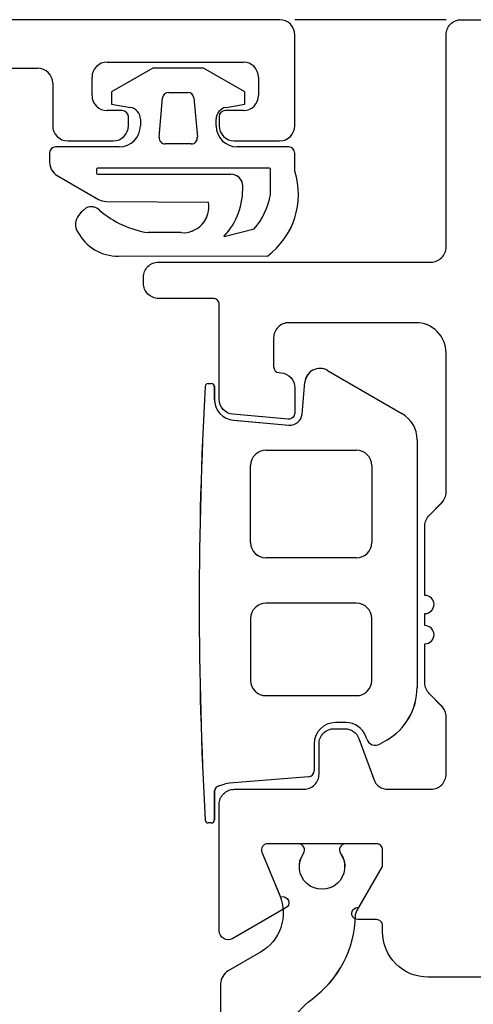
# Model space of a CAD drawing. Header units: millimetres. Extents: x 111285 to 237437, y -9513 to 52045.
# Tile 43 of 117: x 138073 to 138088, y 430 to 462. Entities that reach past the tile are written whole.
import ezdxf

# ---------------------------------------------------------------- set-up
doc = ezdxf.new("R2010")
doc.units = ezdxf.units.MM
doc.header["$LTSCALE"] = 100
doc.layers.get('0').update_dxf_attribs({"color": 252})
doc.layers.add('0-BUITENKOZIJNEN', color=252, linetype='Continuous')

# ---------------------------------------------------------------- blocks, each defined once
blk = doc.blocks.new('SR8-hori')
at = {"linetype": 'Continuous', "ltscale": 0.25}
blk.add_line((455, 56.9), (450, 56.9), dxfattribs=at)
at = {"linetype": 'Continuous'}
for p, q in [((445.31, 55.301), (443.949, 54.516)), ((446.989, 55.301), (445.31, 55.301)), ((448.349, 54.515), (446.989, 55.301)), ((443.949, 54.516), (443.949, 54.116)), ((445.518, 53.019), (445.632, 54.319)), ((445.831, 54.501), (445.831, 54.501)), ((445.831, 54.501), (446.467, 54.501)), ((446.467, 54.501), (446.467, 54.501)), ((446.667, 54.318), (446.667, 54.318)), ((446.667, 54.318), (446.78, 53.018)), ((448.349, 54.115), (448.349, 54.515)), ((443.949, 54.116), (444.569, 54.007)), ((447.73, 54.006), (448.349, 54.115)), ((444.899, 53.613), (444.899, 53.401)), ((447.399, 53.401), (447.399, 53.612)), ((445.518, 53.019), (445.518, 53.019)), ((446.78, 53.018), (446.78, 53.018)), ((444.199, 52.701), (442.099, 52.702)), ((446.581, 52.801), (445.717, 52.801)), ((445.717, 52.801), (445.717, 52.801)), ((446.581, 52.801), (446.581, 52.801)), ((449.799, 52.7), (448.099, 52.7)), ((441.899, 52.502), (441.899, 52.191)), ((449.999, 51.9), (449.999, 52.5)), ((441.899, 52.191), (441.899, 52.191)), ((449.169, 52), (443.479, 52.002)), ((442.149, 51.758), (442.149, 51.758)), ((442.149, 51.758), (443.515, 50.969)), ((443.449, 51.972), (443.449, 51.832)), ((443.449, 51.832), (443.449, 51.832)), ((443.479, 51.802), (443.479, 51.802)), ((443.479, 51.802), (447.883, 51.801)), ((449.199, 51.9), (449.199, 51.97)), ((449.199, 51.97), (449.199, 51.97)), ((449.199, 51.9), (449.199, 51.9)), ((449.196, 51.127), (449.196, 51.127)), ((443.515, 50.969), (443.515, 50.969)), ((443.765, 50.902), (443.765, 50.902)), ((443.765, 50.902), (447.149, 50.874)), ((447.149, 50.874), (447.149, 50.874)), ((443.109, 50.689), (442.997, 50.594)), ((442.997, 50.594), (442.997, 50.594)), ((443.109, 50.689), (443.109, 50.689)), ((443.551, 50.609), (443.551, 50.609)), ((443.551, 50.609), (443.551, 50.609)), ((443.551, 50.609), (443.551, 50.609)), ((442.753, 50.107), (442.753, 50.107)), ((442.874, 49.826), (442.874, 49.826)), ((442.874, 49.826), (442.874, 49.826)), ((442.874, 49.826), (442.874, 49.826)), ((446.245, 49.873), (445.154, 49.872)), ((445.154, 49.872), (445.154, 49.872)), ((446.245, 49.873), (446.245, 49.873)), ((447.661, 49.744), (448.663, 49.998)), ((448.663, 49.998), (448.663, 49.998)), ((444.287, 49.101), (449.099, 49.1)), ((451.081, 45.323), (451.081, 45.323)), ((451.081, 45.323), (453.542, 43.902)), ((447.136, 44.89), (447.242, 44.89)), ((450.241, 43.883), (450.333, 44.933)), ((450.333, 44.933), (450.333, 44.933)), ((447.342, 44.79), (447.342, 44.377)), ((453.542, 43.902), (453.542, 43.902)), ((447.981, 43.68), (449.808, 43.52)), ((454.042, 43.036), (454.042, 43.036)), ((454.042, 43.036), (454.042, 34.855)), ((449.042, 42.69), (449.042, 42.69)), ((449.042, 42.69), (452.042, 42.69)), ((452.042, 42.69), (452.042, 42.69)), ((448.542, 39.64), (448.542, 42.19)), ((448.542, 42.19), (448.542, 42.19)), ((452.542, 42.19), (452.542, 42.19)), ((452.542, 42.19), (452.542, 39.64)), ((448.542, 39.64), (448.542, 39.64)), ((452.542, 39.64), (452.542, 39.64)), ((452.042, 39.14), (449.042, 39.14)), ((452.042, 39.14), (452.042, 39.14)), ((452.042, 37.64), (449.042, 37.64)), ((449.042, 37.64), (449.042, 37.64)), ((452.042, 37.64), (452.042, 37.64)), ((448.542, 37.14), (448.542, 37.14)), ((448.542, 37.14), (448.542, 35.09)), ((452.542, 35.09), (452.542, 37.14)), ((448.542, 35.09), (448.542, 35.09)), ((452.542, 35.09), (452.542, 35.09)), ((454.042, 34.855), (454.042, 34.855)), ((449.042, 34.59), (449.042, 34.59)), ((449.042, 34.59), (452.042, 34.59)), ((452.042, 34.59), (452.042, 34.59)), ((451.691, 33.7), (451.342, 33.7)), ((452.382, 33.149), (452.349, 33.239)), ((450.642, 33), (450.642, 32.114)), ((453.042, 33.123), (452.814, 32.991)), ((453.042, 33.123), (453.042, 33.123)), ((450.458, 31.915), (447.842, 31.7)), ((447.593, 31.634), (447.507, 31.619)), ((447.507, 31.619), (447.507, 31.619)), ((447.593, 31.634), (447.593, 31.634)), ((447.342, 31.422), (447.342, 31.422)), ((447.342, 31.422), (447.342, 30.49)), ((447.036, 30.484), (447.036, 30.484)), ((447.242, 30.39), (447.136, 30.39)), ((447.136, 30.39), (447.136, 30.39)), ((447.242, 30.39), (447.242, 30.39)), ((447.342, 30.49), (447.342, 30.49))]:
    blk.add_line(p, q, dxfattribs=at)
for p, q in [((447.883, 51.801), (447.883, 51.801)), ((448.28, 51.418), (448.28, 51.418)), ((447.661, 49.744), (447.661, 49.744))]:
    blk.add_line(p, q)
for points in [[(491.331, 25.3), (454.4, 25.3), (454.4, 25.3, -0.414214), (452.9, 26.8), (452.9, 26.8), (452.9, 27, 0.414214), (452.7, 27.2), (452.084, 27.2, -1.077346), (452.114, 27.598), (452.9, 28.96), (452.9, 29.5), (452.9, 29.5, 0.414214), (452.7, 29.7), (449.098, 29.7, 0.534511), (448.913, 29.424), (448.913, 29.424), (449.527, 27.942, -1), (449.68, 27.572), (448.579, 26.936), (447.95, 26.573, -0.57735), (447.5, 26.833), (447.5, 26.833), (447.5, 31, -0.414214), (448, 31.5), (448, 31.5), (450.3, 31.5, 0.414214), (450.8, 32), (450.8, 33, -0.414214), (451.3, 33.5), (451.3, 33.5), (451.65, 33.5, -0.315299), (452.12, 33.171), (452.12, 33.171), (452.608, 31.829), (452.608, 31.829, 0.315299), (453.078, 31.5), (453.078, 31.5), (454.5, 31.5), (454.5, 31.5, 0.414214), (455, 32), (455, 32), (455, 33.893), (455, 33.893, 0.198912), (454.854, 34.246), (454.854, 34.246), (454.446, 34.654), (454.446, 34.654, -0.198912), (454.3, 35.007), (454.3, 35.007), (454.3, 36.3), (454.3, 36.3, 1), (454.3, 36.9), (454.3, 36.9), (454.3, 37.3), (454.3, 37.3, 1), (454.3, 37.9), (454.3, 37.9), (454.3, 40.193), (454.3, 40.193, -0.198912), (454.446, 40.546), (454.446, 40.546), (454.854, 40.954), (454.854, 40.954, 0.198912), (455, 41.307), (455, 41.307), (455, 45.9), (455, 45.9, 0.414214), (454, 46.9), (454, 46.9), (449.8, 46.9), (449.8, 46.9, 0.414214), (449.3, 46.4), (449.3, 46.4), (449.3, 45.45), (449.3, 45.45, 0.388879), (449.483, 45.251), (449.544, 45.246, -0.388879), (450, 44.748), (450, 44.748), (450, 43.918), (450, 43.918, -0.440011), (449.783, 43.719), (449.783, 43.719), (447.956, 43.879), (447.956, 43.879, -0.388879), (447.5, 44.377), (447.5, 44.377), (447.5, 47.5), (447.5, 47.5, 0.414214), (447.3, 47.7), (447.3, 47.7), (445.5, 47.7), (445.5, 47.7, -0.414214), (445, 48.2), (445, 48.2), (445, 48.4), (445, 48.4, -0.414214), (445.5, 48.9), (445.5, 48.9), (454.5, 48.9), (454.5, 48.9, 0.414214), (455, 49.4), (455, 49.4), (455, 56.4), (455, 56.4, -0.414214), (455.5, 56.9), (455.5, 56.9), (504.5, 56.9, -0.414214)], [(449.55, 22.559, -0.239087), (450.573, 24.576, 0.233397), (452.004, 27.325, -0.126173), (452.044, 27.468), (452.9, 28.95), (452.9, 29.5), (452.9, 29.5, 0.414214), (452.7, 29.7), (451.675, 29.7, 0.609065), (451.512, 29.384, -1.936492), (450.288, 29.384, 0.609065), (450.125, 29.7), (449.098, 29.7, 0.534511), (448.913, 29.424), (449.504, 27.998, -0.376373), (448.868, 26.125), (447.8, 25.508, 0.267949), (447.55, 25.075), (447.55, 9.325, 0.267949)]]:
    blk.add_lwpolyline(points, format="xyb", dxfattribs=at)
for centre, radius, start, end in [((445.831, 54.301), 0.2, 89.9865, 174.9865), ((446.467, 54.301), 0.2, 4.9865, 89.9865), ((444.499, 53.613), 0.4, 359.9865, 79.9865), ((447.799, 53.612), 0.4, 99.9865, 179.9865), ((444.199, 53.401), 0.7, 269.9865, 359.9865), ((448.099, 53.4), 0.7, 179.9865, 269.9865), ((445.717, 53.001), 0.2, 174.9865, 269.9865), ((446.581, 53.001), 0.2, 269.9865, 4.9865), ((442.099, 52.502), 0.2, 89.9865, 179.9865), ((449.799, 52.5), 0.2, 359.9865, 89.9865), ((442.399, 52.191), 0.5, 179.9865, 239.9865), ((443.479, 51.972), 0.03, 89.9865, 179.9865), ((449.169, 51.97), 0.03, 359.9865, 89.9865), ((443.479, 51.832), 0.03, 179.9865, 269.9865), ((447.89, 51.41), 0.39, 1.1813, 90.9929), ((447.596, 51.128), 2.524, 306.5469, 17.8122), ((386.918, 51.713), 62.281, 359.46082, 0.17221), ((445.949, 51.329), 2.332, 317.2182, 2.2039), ((446.836, 51.552), 2.398, 319.6164, 349.7904), ((443.273, 50.333), 0.392, 44.6877, 114.7195), ((443.765, 51.402), 0.5, 239.9865, 269.9865), ((446.306, 50.727), 0.857, 265.9112, 9.8842), ((443.342, 50.117), 0.589, 125.8879, 180.968), ((445.654, 53.073), 3.239, 229.5277, 261.1292), ((443.241, 50.151), 0.49, 185.0984, 221.4697), ((444.153, 50.58), 1.485, 210.5311, 275.1803), ((450.831, 44.89), 0.5, 60, 175), ((447.136, 44.79), 0.1, 90, 176.8809), ((447.242, 44.79), 0.1, 360, 90), ((578.348, 37.64), 131.506, 176.88092, 183.11908), ((448.042, 44.377), 0.7, 180, 265), ((449.842, 43.918), 0.4, 265, 355), ((453.042, 43.036), 1, 360, 60), ((449.042, 42.19), 0.5, 90, 180), ((452.042, 42.19), 0.5, 0, 90), ((449.042, 39.64), 0.5, 180, 270), ((452.042, 39.64), 0.5, 270, 0), ((449.042, 37.14), 0.5, 90, 180), ((452.042, 37.14), 0.5, 0, 90), ((449.042, 35.09), 0.5, 180, 270), ((452.042, 35.09), 0.5, 270, 0), ((452.042, 34.855), 2, 300, 360), ((451.342, 33), 0.7, 90, 180), ((451.691, 33), 0.7, 20, 90), ((452.664, 33.251), 0.3, 200, 300), ((450.442, 32.114), 0.2, 274.6975, 0), ((447.542, 31.422), 0.2, 100, 180), ((447.842, 31.2), 0.5, 90, 119.7743), ((447.136, 30.49), 0.1, 183.1191, 270), ((447.242, 30.49), 0.1, 270, 0)]:
    blk.add_arc(centre, radius, start, end, dxfattribs=at)
at = {"layer": '0-BUITENKOZIJNEN', "linetype": 'Continuous'}
for p, q in [((449.5, 56.9), (407, 56.9)), ((450, 53.4), (450, 56.4)), ((450, 56.4), (450, 56.4)), ((436, 55.3), (441.5, 55.3)), ((441.5, 55.3), (441.5, 55.3)), ((443.8, 55.5), (443.8, 55.5)), ((443.8, 55.5), (448.3, 55.5)), ((448.3, 55.5), (448.3, 55.5)), ((443.3, 54.4), (443.3, 55)), ((443.3, 55), (443.3, 55)), ((448.8, 55), (448.8, 55)), ((448.8, 55), (448.8, 54.4)), ((442, 54.8), (442, 53.4)), ((443.3, 54.4), (443.3, 54.4)), ((448.8, 54.4), (448.8, 54.4)), ((444.3, 53.9), (443.8, 53.9)), ((443.8, 53.9), (443.8, 53.9)), ((444.3, 53.9), (444.3, 53.9)), ((444.5, 53.4), (444.5, 53.7)), ((444.5, 53.7), (444.5, 53.7)), ((447.5, 53.7), (447.5, 53.7)), ((447.5, 53.7), (447.5, 53.4)), ((448.3, 53.9), (447.7, 53.9)), ((447.7, 53.9), (447.7, 53.9)), ((448.3, 53.9), (448.3, 53.9)), ((442, 53.4), (442, 53.4)), ((444.5, 53.4), (444.5, 53.4)), ((447.5, 53.4), (447.5, 53.4)), ((450, 53.4), (450, 53.4)), ((442.5, 52.9), (442.5, 52.9)), ((442.5, 52.9), (444, 52.9)), ((444, 52.9), (444, 52.9)), ((448, 52.9), (448, 52.9)), ((448, 52.9), (449.5, 52.9)), ((449.5, 52.9), (449.5, 52.9))]:
    blk.add_line(p, q, dxfattribs=at)
for centre, radius, start, end in [((449.5, 56.4), 0.5, 0, 90), ((441.5, 54.8), 0.5, 0, 90), ((443.8, 55), 0.5, 90, 180), ((448.3, 55), 0.5, 0, 90), ((443.8, 54.4), 0.5, 180, 270), ((448.3, 54.4), 0.5, 270, 0), ((444.3, 53.7), 0.2, 360, 90), ((447.7, 53.7), 0.2, 90, 180), ((442.5, 53.4), 0.5, 180, 270), ((444, 53.4), 0.5, 270, 0), ((448, 53.4), 0.5, 180, 270), ((449.5, 53.4), 0.5, 270, 0)]:
    blk.add_arc(centre, radius, start, end, dxfattribs=at)
blk = doc.blocks.new('onderlegger beganegrond')
blk.add_blockref('SR8-hori', (11480, 405.1))

msp = doc.modelspace()

# ---------------------------------------------------------------- linework, layer by layer
at = {"linetype": 'Continuous', "ltscale": 0.25}
msp.add_line((138086.999, 462), (138081.999, 462), dxfattribs=at)
msp.add_line((138086.999, 462), (138081.999, 462), dxfattribs=at)
msp.add_line((138086.999, 462), (138081.999, 462), dxfattribs=at)
at = {"linetype": 'Continuous'}
for p, q in [((138077.308, 460.401), (138075.948, 459.616)), ((138077.308, 460.401), (138075.948, 459.616)), ((138077.308, 460.401), (138075.948, 459.616)), ((138078.988, 460.401), (138077.308, 460.401)), ((138078.988, 460.401), (138077.308, 460.401)), ((138078.988, 460.401), (138077.308, 460.401)), ((138080.348, 459.615), (138078.988, 460.401)), ((138080.348, 459.615), (138078.988, 460.401)), ((138080.348, 459.615), (138078.988, 460.401)), ((138075.948, 459.616), (138075.948, 459.216)), ((138075.948, 459.616), (138075.948, 459.216)), ((138075.948, 459.616), (138075.948, 459.216)), ((138077.83, 459.601), (138077.83, 459.601)), ((138077.83, 459.601), (138078.466, 459.601)), ((138077.83, 459.601), (138077.83, 459.601)), ((138077.83, 459.601), (138078.466, 459.601)), ((138077.83, 459.601), (138077.83, 459.601)), ((138077.83, 459.601), (138078.466, 459.601)), ((138078.466, 459.601), (138078.466, 459.601)), ((138078.466, 459.601), (138078.466, 459.601)), ((138078.466, 459.601), (138078.466, 459.601)), ((138080.348, 459.215), (138080.348, 459.615)), ((138080.348, 459.215), (138080.348, 459.615)), ((138080.348, 459.215), (138080.348, 459.615)), ((138075.948, 459.216), (138076.567, 459.107)), ((138075.948, 459.216), (138076.567, 459.107)), ((138075.948, 459.216), (138076.567, 459.107)), ((138077.517, 458.119), (138077.631, 459.419)), ((138077.517, 458.119), (138077.631, 459.419)), ((138077.517, 458.119), (138077.631, 459.419)), ((138078.665, 459.418), (138078.665, 459.418)), ((138078.665, 459.418), (138078.779, 458.118)), ((138078.665, 459.418), (138078.665, 459.418)), ((138078.665, 459.418), (138078.779, 458.118)), ((138078.665, 459.418), (138078.665, 459.418)), ((138078.665, 459.418), (138078.779, 458.118)), ((138079.728, 459.106), (138080.348, 459.215)), ((138079.728, 459.106), (138080.348, 459.215)), ((138079.728, 459.106), (138080.348, 459.215)), ((138076.898, 458.713), (138076.898, 458.501)), ((138076.898, 458.713), (138076.898, 458.501)), ((138076.898, 458.713), (138076.898, 458.501)), ((138079.398, 458.501), (138079.398, 458.712)), ((138079.398, 458.501), (138079.398, 458.712)), ((138079.398, 458.501), (138079.398, 458.712)), ((138077.517, 458.119), (138077.517, 458.119)), ((138077.517, 458.119), (138077.517, 458.119)), ((138077.517, 458.119), (138077.517, 458.119)), ((138078.579, 457.901), (138077.716, 457.901)), ((138077.716, 457.901), (138077.716, 457.901)), ((138078.579, 457.901), (138077.716, 457.901)), ((138077.716, 457.901), (138077.716, 457.901)), ((138078.579, 457.901), (138077.716, 457.901)), ((138077.716, 457.901), (138077.716, 457.901)), ((138078.579, 457.901), (138078.579, 457.901)), ((138078.579, 457.901), (138078.579, 457.901)), ((138078.579, 457.901), (138078.579, 457.901)), ((138078.779, 458.118), (138078.779, 458.118)), ((138078.779, 458.118), (138078.779, 458.118)), ((138078.779, 458.118), (138078.779, 458.118)), ((138073.897, 457.602), (138073.897, 457.291)), ((138073.897, 457.602), (138073.897, 457.291)), ((138073.897, 457.602), (138073.897, 457.291)), ((138076.198, 457.801), (138074.098, 457.802)), ((138076.198, 457.801), (138074.098, 457.802)), ((138076.198, 457.801), (138074.098, 457.802)), ((138081.798, 457.8), (138080.098, 457.8)), ((138081.798, 457.8), (138080.098, 457.8)), ((138081.798, 457.8), (138080.098, 457.8)), ((138081.997, 457), (138081.997, 457.6)), ((138081.997, 457), (138081.997, 457.6)), ((138081.997, 457), (138081.997, 457.6)), ((138073.897, 457.291), (138073.897, 457.291)), ((138073.897, 457.291), (138073.897, 457.291)), ((138073.897, 457.291), (138073.897, 457.291)), ((138075.447, 457.072), (138075.447, 456.932)), ((138075.447, 457.072), (138075.447, 456.932)), ((138075.447, 457.072), (138075.447, 456.932)), ((138075.447, 456.932), (138075.447, 456.932)), ((138075.447, 456.932), (138075.447, 456.932)), ((138075.447, 456.932), (138075.447, 456.932)), ((138081.167, 457.1), (138075.477, 457.102)), ((138081.167, 457.1), (138075.477, 457.102)), ((138081.167, 457.1), (138075.477, 457.102)), ((138081.197, 457), (138081.197, 457.07)), ((138081.197, 457.07), (138081.197, 457.07)), ((138081.197, 457), (138081.197, 457.07)), ((138081.197, 457.07), (138081.197, 457.07)), ((138081.197, 457), (138081.197, 457.07)), ((138081.197, 457.07), (138081.197, 457.07)), ((138081.197, 457), (138081.197, 457)), ((138081.197, 457), (138081.197, 457)), ((138081.197, 457), (138081.197, 457)), ((138074.147, 456.858), (138074.147, 456.858)), ((138074.147, 456.858), (138075.513, 456.069)), ((138074.147, 456.858), (138074.147, 456.858)), ((138074.147, 456.858), (138075.513, 456.069)), ((138074.147, 456.858), (138074.147, 456.858)), ((138074.147, 456.858), (138075.513, 456.069)), ((138075.477, 456.902), (138075.477, 456.902)), ((138075.477, 456.902), (138079.882, 456.901)), ((138075.477, 456.902), (138075.477, 456.902)), ((138075.477, 456.902), (138079.882, 456.901)), ((138075.477, 456.902), (138075.477, 456.902)), ((138075.477, 456.902), (138079.882, 456.901)), ((138075.513, 456.069), (138075.513, 456.069)), ((138075.513, 456.069), (138075.513, 456.069)), ((138075.513, 456.069), (138075.513, 456.069)), ((138075.763, 456.002), (138075.763, 456.002)), ((138075.763, 456.002), (138079.148, 455.974)), ((138075.763, 456.002), (138075.763, 456.002)), ((138075.763, 456.002), (138079.148, 455.974)), ((138075.763, 456.002), (138075.763, 456.002)), ((138075.763, 456.002), (138079.148, 455.974)), ((138079.148, 455.974), (138079.148, 455.974)), ((138079.148, 455.974), (138079.148, 455.974)), ((138079.148, 455.974), (138079.148, 455.974)), ((138081.195, 456.227), (138081.195, 456.227)), ((138081.195, 456.227), (138081.195, 456.227)), ((138081.195, 456.227), (138081.195, 456.227)), ((138075.107, 455.789), (138074.995, 455.694)), ((138075.107, 455.789), (138074.995, 455.694)), ((138075.107, 455.789), (138074.995, 455.694)), ((138074.995, 455.694), (138074.995, 455.694)), ((138074.995, 455.694), (138074.995, 455.694)), ((138074.995, 455.694), (138074.995, 455.694)), ((138075.107, 455.789), (138075.107, 455.789)), ((138075.107, 455.789), (138075.107, 455.789)), ((138075.107, 455.789), (138075.107, 455.789)), ((138075.55, 455.709), (138075.55, 455.709)), ((138075.55, 455.709), (138075.55, 455.709)), ((138075.55, 455.709), (138075.55, 455.709)), ((138075.55, 455.709), (138075.55, 455.709)), ((138075.55, 455.709), (138075.55, 455.709)), ((138075.55, 455.709), (138075.55, 455.709)), ((138075.55, 455.709), (138075.55, 455.709)), ((138075.55, 455.709), (138075.55, 455.709)), ((138075.55, 455.709), (138075.55, 455.709)), ((138074.752, 455.207), (138074.752, 455.207)), ((138074.752, 455.207), (138074.752, 455.207)), ((138074.752, 455.207), (138074.752, 455.207)), ((138078.243, 454.973), (138077.153, 454.972)), ((138078.243, 454.973), (138077.153, 454.972)), ((138078.243, 454.973), (138077.153, 454.972)), ((138077.153, 454.972), (138077.153, 454.972)), ((138077.153, 454.972), (138077.153, 454.972)), ((138077.153, 454.972), (138077.153, 454.972)), ((138078.243, 454.973), (138078.243, 454.973)), ((138078.243, 454.973), (138078.243, 454.973)), ((138078.243, 454.973), (138078.243, 454.973)), ((138079.66, 454.844), (138080.661, 455.098)), ((138079.66, 454.844), (138080.661, 455.098)), ((138079.66, 454.844), (138080.661, 455.098)), ((138080.661, 455.098), (138080.661, 455.098)), ((138080.661, 455.098), (138080.661, 455.098)), ((138080.661, 455.098), (138080.661, 455.098)), ((138074.873, 454.926), (138074.873, 454.926)), ((138074.873, 454.926), (138074.873, 454.926)), ((138074.873, 454.926), (138074.873, 454.926)), ((138074.873, 454.926), (138074.873, 454.926)), ((138074.873, 454.926), (138074.873, 454.926)), ((138074.873, 454.926), (138074.873, 454.926)), ((138074.873, 454.926), (138074.873, 454.926)), ((138074.873, 454.926), (138074.873, 454.926)), ((138074.873, 454.926), (138074.873, 454.926)), ((138076.286, 454.201), (138081.097, 454.2)), ((138076.286, 454.201), (138081.097, 454.2)), ((138076.286, 454.201), (138081.097, 454.2)), ((138083.079, 450.423), (138083.079, 450.423)), ((138083.079, 450.423), (138085.54, 449.002)), ((138083.079, 450.423), (138083.079, 450.423)), ((138083.079, 450.423), (138085.54, 449.002)), ((138083.079, 450.423), (138083.079, 450.423)), ((138083.079, 450.423), (138085.54, 449.002)), ((138079.135, 449.99), (138079.24, 449.99)), ((138079.135, 449.99), (138079.24, 449.99)), ((138079.135, 449.99), (138079.24, 449.99)), ((138079.34, 449.89), (138079.34, 449.477)), ((138079.34, 449.89), (138079.34, 449.477)), ((138079.34, 449.89), (138079.34, 449.477)), ((138082.239, 448.983), (138082.331, 450.033)), ((138082.239, 448.983), (138082.331, 450.033)), ((138082.239, 448.983), (138082.331, 450.033)), ((138082.331, 450.033), (138082.331, 450.033)), ((138082.331, 450.033), (138082.331, 450.033)), ((138082.331, 450.033), (138082.331, 450.033)), ((138085.54, 449.002), (138085.54, 449.002)), ((138085.54, 449.002), (138085.54, 449.002)), ((138085.54, 449.002), (138085.54, 449.002)), ((138079.979, 448.78), (138081.806, 448.62)), ((138079.979, 448.78), (138081.806, 448.62)), ((138079.979, 448.78), (138081.806, 448.62)), ((138086.04, 448.136), (138086.04, 448.136)), ((138086.04, 448.136), (138086.04, 439.955)), ((138086.04, 448.136), (138086.04, 448.136)), ((138086.04, 448.136), (138086.04, 439.955)), ((138086.04, 448.136), (138086.04, 448.136)), ((138086.04, 448.136), (138086.04, 439.955)), ((138081.04, 447.79), (138081.04, 447.79)), ((138081.04, 447.79), (138084.04, 447.79)), ((138081.04, 447.79), (138081.04, 447.79)), ((138081.04, 447.79), (138084.04, 447.79)), ((138081.04, 447.79), (138081.04, 447.79)), ((138081.04, 447.79), (138084.04, 447.79)), ((138084.04, 447.79), (138084.04, 447.79)), ((138084.04, 447.79), (138084.04, 447.79)), ((138084.04, 447.79), (138084.04, 447.79)), ((138080.54, 444.74), (138080.54, 447.29)), ((138080.54, 447.29), (138080.54, 447.29)), ((138080.54, 444.74), (138080.54, 447.29)), ((138080.54, 447.29), (138080.54, 447.29)), ((138080.54, 444.74), (138080.54, 447.29)), ((138080.54, 447.29), (138080.54, 447.29)), ((138084.54, 447.29), (138084.54, 447.29)), ((138084.54, 447.29), (138084.54, 444.74)), ((138084.54, 447.29), (138084.54, 447.29)), ((138084.54, 447.29), (138084.54, 444.74)), ((138084.54, 447.29), (138084.54, 447.29)), ((138084.54, 447.29), (138084.54, 444.74)), ((138080.54, 444.74), (138080.54, 444.74)), ((138080.54, 444.74), (138080.54, 444.74)), ((138080.54, 444.74), (138080.54, 444.74)), ((138084.54, 444.74), (138084.54, 444.74)), ((138084.54, 444.74), (138084.54, 444.74)), ((138084.54, 444.74), (138084.54, 444.74)), ((138084.04, 444.24), (138081.04, 444.24)), ((138084.04, 444.24), (138081.04, 444.24)), ((138084.04, 444.24), (138081.04, 444.24)), ((138084.04, 444.24), (138084.04, 444.24)), ((138084.04, 444.24), (138084.04, 444.24)), ((138084.04, 444.24), (138084.04, 444.24)), ((138084.04, 442.74), (138081.04, 442.74)), ((138081.04, 442.74), (138081.04, 442.74)), ((138084.04, 442.74), (138081.04, 442.74)), ((138081.04, 442.74), (138081.04, 442.74)), ((138084.04, 442.74), (138081.04, 442.74)), ((138081.04, 442.74), (138081.04, 442.74)), ((138084.04, 442.74), (138084.04, 442.74)), ((138084.04, 442.74), (138084.04, 442.74)), ((138084.04, 442.74), (138084.04, 442.74)), ((138080.54, 442.24), (138080.54, 442.24)), ((138080.54, 442.24), (138080.54, 440.19)), ((138080.54, 442.24), (138080.54, 442.24)), ((138080.54, 442.24), (138080.54, 440.19)), ((138080.54, 442.24), (138080.54, 442.24)), ((138080.54, 442.24), (138080.54, 440.19)), ((138084.54, 440.19), (138084.54, 442.24)), ((138084.54, 440.19), (138084.54, 442.24)), ((138084.54, 440.19), (138084.54, 442.24)), ((138080.54, 440.19), (138080.54, 440.19)), ((138080.54, 440.19), (138080.54, 440.19)), ((138080.54, 440.19), (138080.54, 440.19)), ((138084.54, 440.19), (138084.54, 440.19)), ((138084.54, 440.19), (138084.54, 440.19)), ((138084.54, 440.19), (138084.54, 440.19)), ((138081.04, 439.69), (138081.04, 439.69)), ((138081.04, 439.69), (138084.04, 439.69)), ((138081.04, 439.69), (138081.04, 439.69)), ((138081.04, 439.69), (138084.04, 439.69)), ((138081.04, 439.69), (138081.04, 439.69)), ((138081.04, 439.69), (138084.04, 439.69)), ((138084.04, 439.69), (138084.04, 439.69)), ((138084.04, 439.69), (138084.04, 439.69)), ((138084.04, 439.69), (138084.04, 439.69)), ((138086.04, 439.955), (138086.04, 439.955)), ((138086.04, 439.955), (138086.04, 439.955)), ((138086.04, 439.955), (138086.04, 439.955)), ((138083.69, 438.8), (138083.34, 438.8)), ((138083.69, 438.8), (138083.34, 438.8)), ((138083.69, 438.8), (138083.34, 438.8)), ((138082.64, 438.1), (138082.64, 437.214)), ((138082.64, 438.1), (138082.64, 437.214)), ((138082.64, 438.1), (138082.64, 437.214)), ((138084.381, 438.249), (138084.348, 438.339)), ((138084.381, 438.249), (138084.348, 438.339)), ((138084.381, 438.249), (138084.348, 438.339)), ((138085.04, 438.223), (138084.813, 438.091)), ((138085.04, 438.223), (138084.813, 438.091)), ((138085.04, 438.223), (138084.813, 438.091)), ((138085.04, 438.223), (138085.04, 438.223)), ((138085.04, 438.223), (138085.04, 438.223)), ((138085.04, 438.223), (138085.04, 438.223)), ((138082.456, 437.015), (138079.84, 436.8)), ((138082.456, 437.015), (138079.84, 436.8)), ((138082.456, 437.015), (138079.84, 436.8)), ((138079.34, 436.522), (138079.34, 436.522)), ((138079.34, 436.522), (138079.34, 435.59)), ((138079.34, 436.522), (138079.34, 436.522)), ((138079.34, 436.522), (138079.34, 435.59)), ((138079.34, 436.522), (138079.34, 436.522)), ((138079.34, 436.522), (138079.34, 435.59)), ((138079.592, 436.734), (138079.505, 436.719)), ((138079.592, 436.734), (138079.505, 436.719)), ((138079.592, 436.734), (138079.505, 436.719)), ((138079.505, 436.719), (138079.505, 436.719)), ((138079.505, 436.719), (138079.505, 436.719)), ((138079.505, 436.719), (138079.505, 436.719)), ((138079.592, 436.734), (138079.592, 436.734)), ((138079.592, 436.734), (138079.592, 436.734)), ((138079.592, 436.734), (138079.592, 436.734)), ((138079.035, 435.584), (138079.035, 435.584)), ((138079.035, 435.584), (138079.035, 435.584)), ((138079.035, 435.584), (138079.035, 435.584)), ((138079.24, 435.49), (138079.135, 435.49)), ((138079.135, 435.49), (138079.135, 435.49)), ((138079.24, 435.49), (138079.135, 435.49)), ((138079.135, 435.49), (138079.135, 435.49)), ((138079.24, 435.49), (138079.135, 435.49)), ((138079.135, 435.49), (138079.135, 435.49)), ((138079.24, 435.49), (138079.24, 435.49)), ((138079.24, 435.49), (138079.24, 435.49)), ((138079.24, 435.49), (138079.24, 435.49)), ((138079.34, 435.59), (138079.34, 435.59)), ((138079.34, 435.59), (138079.34, 435.59)), ((138079.34, 435.59), (138079.34, 435.59))]:
    msp.add_line(p, q, dxfattribs=at)
for p, q in [((138079.882, 456.901), (138079.882, 456.901)), ((138079.882, 456.901), (138079.882, 456.901)), ((138079.882, 456.901), (138079.882, 456.901)), ((138080.279, 456.518), (138080.279, 456.518)), ((138080.279, 456.518), (138080.279, 456.518)), ((138080.279, 456.518), (138080.279, 456.518)), ((138079.66, 454.844), (138079.66, 454.844)), ((138079.66, 454.844), (138079.66, 454.844)), ((138079.66, 454.844), (138079.66, 454.844))]:
    msp.add_line(p, q)
for points in [[(138123.329, 430.4), (138086.399, 430.4), (138086.399, 430.4, -0.414214), (138084.899, 431.9), (138084.899, 431.9), (138084.899, 432.1, 0.414214), (138084.699, 432.3), (138084.082, 432.3, -1.077346), (138084.112, 432.698), (138084.899, 434.06), (138084.899, 434.6), (138084.899, 434.6, 0.414214), (138084.699, 434.8), (138081.097, 434.8, 0.534511), (138080.912, 434.524), (138080.912, 434.524), (138081.526, 433.042, -1), (138081.679, 432.672), (138080.577, 432.036), (138079.949, 431.673, -0.57735), (138079.499, 431.933), (138079.499, 431.933), (138079.499, 436.1, -0.414214), (138079.999, 436.6), (138079.999, 436.6), (138082.299, 436.6, 0.414214), (138082.799, 437.1), (138082.799, 438.1, -0.414214), (138083.299, 438.6), (138083.299, 438.6), (138083.648, 438.6, -0.315299), (138084.118, 438.271), (138084.118, 438.271), (138084.607, 436.929), (138084.607, 436.929, 0.315299), (138085.077, 436.6), (138085.077, 436.6), (138086.499, 436.6), (138086.499, 436.6, 0.414214), (138086.999, 437.1), (138086.999, 437.1), (138086.999, 438.993), (138086.999, 438.993, 0.198912), (138086.852, 439.346), (138086.852, 439.346), (138086.445, 439.754), (138086.445, 439.754, -0.198912), (138086.299, 440.107), (138086.299, 440.107), (138086.299, 441.4), (138086.299, 441.4, 1), (138086.299, 442), (138086.299, 442), (138086.299, 442.4), (138086.299, 442.4, 1), (138086.299, 443), (138086.299, 443), (138086.299, 445.293), (138086.299, 445.293, -0.198912), (138086.445, 445.646), (138086.445, 445.646), (138086.852, 446.054), (138086.852, 446.054, 0.198912), (138086.999, 446.407), (138086.999, 446.407), (138086.999, 451), (138086.999, 451, 0.414214), (138085.999, 452), (138085.999, 452), (138081.799, 452), (138081.799, 452, 0.414214), (138081.299, 451.5), (138081.299, 451.5), (138081.299, 450.55), (138081.299, 450.55, 0.388879), (138081.481, 450.351), (138081.542, 450.346, -0.388879), (138081.999, 449.848), (138081.999, 449.848), (138081.999, 449.018), (138081.999, 449.018, -0.440011), (138081.781, 448.819), (138081.781, 448.819), (138079.955, 448.979), (138079.955, 448.979, -0.388879), (138079.499, 449.477), (138079.499, 449.477), (138079.499, 452.6), (138079.499, 452.6, 0.414214), (138079.299, 452.8), (138079.299, 452.8), (138077.499, 452.8), (138077.499, 452.8, -0.414214), (138076.999, 453.3), (138076.999, 453.3), (138076.999, 453.5), (138076.999, 453.5, -0.414214), (138077.499, 454), (138077.499, 454), (138086.499, 454), (138086.499, 454, 0.414214), (138086.999, 454.5), (138086.999, 454.5), (138086.999, 461.5), (138086.999, 461.5, -0.414214), (138087.499, 462), (138087.499, 462), (138136.499, 462, -0.414214)], [(138123.329, 430.4), (138086.399, 430.4), (138086.399, 430.4, -0.414214), (138084.899, 431.9), (138084.899, 431.9), (138084.899, 432.1, 0.414214), (138084.699, 432.3), (138084.082, 432.3, -1.077346), (138084.112, 432.698), (138084.899, 434.06), (138084.899, 434.6), (138084.899, 434.6, 0.414214), (138084.699, 434.8), (138081.097, 434.8, 0.534511), (138080.912, 434.524), (138080.912, 434.524), (138081.526, 433.042, -1), (138081.679, 432.672), (138080.577, 432.036), (138079.949, 431.673, -0.57735), (138079.499, 431.933), (138079.499, 431.933), (138079.499, 436.1, -0.414214), (138079.999, 436.6), (138079.999, 436.6), (138082.299, 436.6, 0.414214), (138082.799, 437.1), (138082.799, 438.1, -0.414214), (138083.299, 438.6), (138083.299, 438.6), (138083.648, 438.6, -0.315299), (138084.118, 438.271), (138084.118, 438.271), (138084.607, 436.929), (138084.607, 436.929, 0.315299), (138085.077, 436.6), (138085.077, 436.6), (138086.499, 436.6), (138086.499, 436.6, 0.414214), (138086.999, 437.1), (138086.999, 437.1), (138086.999, 438.993), (138086.999, 438.993, 0.198912), (138086.852, 439.346), (138086.852, 439.346), (138086.445, 439.754), (138086.445, 439.754, -0.198912), (138086.299, 440.107), (138086.299, 440.107), (138086.299, 441.4), (138086.299, 441.4, 1), (138086.299, 442), (138086.299, 442), (138086.299, 442.4), (138086.299, 442.4, 1), (138086.299, 443), (138086.299, 443), (138086.299, 445.293), (138086.299, 445.293, -0.198912), (138086.445, 445.646), (138086.445, 445.646), (138086.852, 446.054), (138086.852, 446.054, 0.198912), (138086.999, 446.407), (138086.999, 446.407), (138086.999, 451), (138086.999, 451, 0.414214), (138085.999, 452), (138085.999, 452), (138081.799, 452), (138081.799, 452, 0.414214), (138081.299, 451.5), (138081.299, 451.5), (138081.299, 450.55), (138081.299, 450.55, 0.388879), (138081.481, 450.351), (138081.542, 450.346, -0.388879), (138081.999, 449.848), (138081.999, 449.848), (138081.999, 449.018), (138081.999, 449.018, -0.440011), (138081.781, 448.819), (138081.781, 448.819), (138079.955, 448.979), (138079.955, 448.979, -0.388879), (138079.499, 449.477), (138079.499, 449.477), (138079.499, 452.6), (138079.499, 452.6, 0.414214), (138079.299, 452.8), (138079.299, 452.8), (138077.499, 452.8), (138077.499, 452.8, -0.414214), (138076.999, 453.3), (138076.999, 453.3), (138076.999, 453.5), (138076.999, 453.5, -0.414214), (138077.499, 454), (138077.499, 454), (138086.499, 454), (138086.499, 454, 0.414214), (138086.999, 454.5), (138086.999, 454.5), (138086.999, 461.5), (138086.999, 461.5, -0.414214), (138087.499, 462), (138087.499, 462), (138136.499, 462, -0.414214)], [(138123.329, 430.4), (138086.399, 430.4), (138086.399, 430.4, -0.414214), (138084.899, 431.9), (138084.899, 431.9), (138084.899, 432.1, 0.414214), (138084.699, 432.3), (138084.082, 432.3, -1.077346), (138084.112, 432.698), (138084.899, 434.06), (138084.899, 434.6), (138084.899, 434.6, 0.414214), (138084.699, 434.8), (138081.097, 434.8, 0.534511), (138080.912, 434.524), (138080.912, 434.524), (138081.526, 433.042, -1), (138081.679, 432.672), (138080.577, 432.036), (138079.949, 431.673, -0.57735), (138079.499, 431.933), (138079.499, 431.933), (138079.499, 436.1, -0.414214), (138079.999, 436.6), (138079.999, 436.6), (138082.299, 436.6, 0.414214), (138082.799, 437.1), (138082.799, 438.1, -0.414214), (138083.299, 438.6), (138083.299, 438.6), (138083.648, 438.6, -0.315299), (138084.118, 438.271), (138084.118, 438.271), (138084.607, 436.929), (138084.607, 436.929, 0.315299), (138085.077, 436.6), (138085.077, 436.6), (138086.499, 436.6), (138086.499, 436.6, 0.414214), (138086.999, 437.1), (138086.999, 437.1), (138086.999, 438.993), (138086.999, 438.993, 0.198912), (138086.852, 439.346), (138086.852, 439.346), (138086.445, 439.754), (138086.445, 439.754, -0.198912), (138086.299, 440.107), (138086.299, 440.107), (138086.299, 441.4), (138086.299, 441.4, 1), (138086.299, 442), (138086.299, 442), (138086.299, 442.4), (138086.299, 442.4, 1), (138086.299, 443), (138086.299, 443), (138086.299, 445.293), (138086.299, 445.293, -0.198912), (138086.445, 445.646), (138086.445, 445.646), (138086.852, 446.054), (138086.852, 446.054, 0.198912), (138086.999, 446.407), (138086.999, 446.407), (138086.999, 451), (138086.999, 451, 0.414214), (138085.999, 452), (138085.999, 452), (138081.799, 452), (138081.799, 452, 0.414214), (138081.299, 451.5), (138081.299, 451.5), (138081.299, 450.55), (138081.299, 450.55, 0.388879), (138081.481, 450.351), (138081.542, 450.346, -0.388879), (138081.999, 449.848), (138081.999, 449.848), (138081.999, 449.018), (138081.999, 449.018, -0.440011), (138081.781, 448.819), (138081.781, 448.819), (138079.955, 448.979), (138079.955, 448.979, -0.388879), (138079.499, 449.477), (138079.499, 449.477), (138079.499, 452.6), (138079.499, 452.6, 0.414214), (138079.299, 452.8), (138079.299, 452.8), (138077.499, 452.8), (138077.499, 452.8, -0.414214), (138076.999, 453.3), (138076.999, 453.3), (138076.999, 453.5), (138076.999, 453.5, -0.414214), (138077.499, 454), (138077.499, 454), (138086.499, 454), (138086.499, 454, 0.414214), (138086.999, 454.5), (138086.999, 454.5), (138086.999, 461.5), (138086.999, 461.5, -0.414214), (138087.499, 462), (138087.499, 462), (138136.499, 462, -0.414214)], [(138081.549, 427.659, -0.239087), (138082.571, 429.676, 0.233397), (138084.003, 432.425, -0.126173), (138084.043, 432.568), (138084.899, 434.05), (138084.899, 434.6), (138084.899, 434.6, 0.414214), (138084.699, 434.8), (138083.673, 434.8, 0.609065), (138083.51, 434.484, -1.936492), (138082.287, 434.484, 0.609065), (138082.124, 434.8), (138081.097, 434.8, 0.534511), (138080.912, 434.524), (138081.502, 433.098, -0.376373), (138080.867, 431.225), (138079.799, 430.608, 0.267949), (138079.549, 430.175), (138079.549, 414.425, 0.267949)], [(138081.549, 427.659, -0.239087), (138082.571, 429.676, 0.233397), (138084.003, 432.425, -0.126173), (138084.043, 432.568), (138084.899, 434.05), (138084.899, 434.6), (138084.899, 434.6, 0.414214), (138084.699, 434.8), (138083.673, 434.8, 0.609065), (138083.51, 434.484, -1.936492), (138082.287, 434.484, 0.609065), (138082.124, 434.8), (138081.097, 434.8, 0.534511), (138080.912, 434.524), (138081.502, 433.098, -0.376373), (138080.867, 431.225), (138079.799, 430.608, 0.267949), (138079.549, 430.175), (138079.549, 414.425, 0.267949)], [(138081.549, 427.659, -0.239087), (138082.571, 429.676, 0.233397), (138084.003, 432.425, -0.126173), (138084.043, 432.568), (138084.899, 434.05), (138084.899, 434.6), (138084.899, 434.6, 0.414214), (138084.699, 434.8), (138083.673, 434.8, 0.609065), (138083.51, 434.484, -1.936492), (138082.287, 434.484, 0.609065), (138082.124, 434.8), (138081.097, 434.8, 0.534511), (138080.912, 434.524), (138081.502, 433.098, -0.376373), (138080.867, 431.225), (138079.799, 430.608, 0.267949), (138079.549, 430.175), (138079.549, 414.425, 0.267949)]]:
    msp.add_lwpolyline(points, format="xyb", dxfattribs=at)
for centre, radius, start, end in [((138077.83, 459.401), 0.2, 89.9865, 174.9865), ((138077.83, 459.401), 0.2, 89.9865, 174.9865), ((138077.83, 459.401), 0.2, 89.9865, 174.9865), ((138078.466, 459.401), 0.2, 4.9865, 89.9865), ((138078.466, 459.401), 0.2, 4.9865, 89.9865), ((138078.466, 459.401), 0.2, 4.9865, 89.9865), ((138076.498, 458.713), 0.4, 359.9865, 79.9865), ((138076.498, 458.713), 0.4, 359.9865, 79.9865), ((138076.498, 458.713), 0.4, 359.9865, 79.9865), ((138079.798, 458.712), 0.4, 99.9865, 179.9865), ((138079.798, 458.712), 0.4, 99.9865, 179.9865), ((138079.798, 458.712), 0.4, 99.9865, 179.9865), ((138076.198, 458.501), 0.7, 269.9865, 359.9865), ((138076.198, 458.501), 0.7, 269.9865, 359.9865), ((138076.198, 458.501), 0.7, 269.9865, 359.9865), ((138080.098, 458.5), 0.7, 179.9865, 269.9865), ((138080.098, 458.5), 0.7, 179.9865, 269.9865), ((138080.098, 458.5), 0.7, 179.9865, 269.9865), ((138077.716, 458.101), 0.2, 174.9865, 269.9865), ((138077.716, 458.101), 0.2, 174.9865, 269.9865), ((138077.716, 458.101), 0.2, 174.9865, 269.9865), ((138078.579, 458.101), 0.2, 269.9865, 4.9865), ((138078.579, 458.101), 0.2, 269.9865, 4.9865), ((138078.579, 458.101), 0.2, 269.9865, 4.9865), ((138074.097, 457.602), 0.2, 89.9865, 179.9865), ((138074.097, 457.602), 0.2, 89.9865, 179.9865), ((138074.097, 457.602), 0.2, 89.9865, 179.9865), ((138081.797, 457.6), 0.2, 359.9865, 89.9865), ((138081.797, 457.6), 0.2, 359.9865, 89.9865), ((138081.797, 457.6), 0.2, 359.9865, 89.9865), ((138074.397, 457.291), 0.5, 179.9865, 239.9865), ((138074.397, 457.291), 0.5, 179.9865, 239.9865), ((138074.397, 457.291), 0.5, 179.9865, 239.9865), ((138075.477, 457.072), 0.03, 89.9865, 179.9865), ((138075.477, 457.072), 0.03, 89.9865, 179.9865), ((138075.477, 457.072), 0.03, 89.9865, 179.9865), ((138075.477, 456.932), 0.03, 179.9865, 269.9865), ((138075.477, 456.932), 0.03, 179.9865, 269.9865), ((138075.477, 456.932), 0.03, 179.9865, 269.9865), ((138079.594, 456.228), 2.524, 306.5469, 17.8122), ((138079.594, 456.228), 2.524, 306.5469, 17.8122), ((138079.594, 456.228), 2.524, 306.5469, 17.8122), ((138081.167, 457.07), 0.03, 359.9865, 89.9865), ((138081.167, 457.07), 0.03, 359.9865, 89.9865), ((138081.167, 457.07), 0.03, 359.9865, 89.9865), ((138018.916, 456.813), 62.281, 359.46082, 0.17221), ((138018.916, 456.813), 62.281, 359.46082, 0.17221), ((138018.916, 456.813), 62.281, 359.46082, 0.17221), ((138079.888, 456.51), 0.39, 1.1813, 90.9929), ((138079.888, 456.51), 0.39, 1.1813, 90.9929), ((138079.888, 456.51), 0.39, 1.1813, 90.9929), ((138077.948, 456.429), 2.332, 317.2182, 2.2039), ((138077.948, 456.429), 2.332, 317.2182, 2.2039), ((138077.948, 456.429), 2.332, 317.2182, 2.2039), ((138075.763, 456.502), 0.5, 239.9865, 269.9865), ((138075.763, 456.502), 0.5, 239.9865, 269.9865), ((138075.763, 456.502), 0.5, 239.9865, 269.9865), ((138078.304, 455.827), 0.857, 265.9112, 9.8842), ((138078.304, 455.827), 0.857, 265.9112, 9.8842), ((138078.304, 455.827), 0.857, 265.9112, 9.8842), ((138078.835, 456.652), 2.398, 319.6164, 349.7904), ((138078.835, 456.652), 2.398, 319.6164, 349.7904), ((138078.835, 456.652), 2.398, 319.6164, 349.7904), ((138075.341, 455.217), 0.589, 125.8879, 180.968), ((138075.341, 455.217), 0.589, 125.8879, 180.968), ((138075.341, 455.217), 0.589, 125.8879, 180.968), ((138075.271, 455.433), 0.392, 44.6877, 114.7195), ((138075.271, 455.433), 0.392, 44.6877, 114.7195), ((138075.271, 455.433), 0.392, 44.6877, 114.7195), ((138077.652, 458.173), 3.239, 229.5277, 261.1292), ((138077.652, 458.173), 3.239, 229.5277, 261.1292), ((138077.652, 458.173), 3.239, 229.5277, 261.1292), ((138075.24, 455.251), 0.49, 185.0984, 221.4697), ((138075.24, 455.251), 0.49, 185.0984, 221.4697), ((138075.24, 455.251), 0.49, 185.0984, 221.4697), ((138076.152, 455.68), 1.485, 210.5311, 275.1803), ((138076.152, 455.68), 1.485, 210.5311, 275.1803), ((138076.152, 455.68), 1.485, 210.5311, 275.1803), ((138082.829, 449.99), 0.5, 60, 175), ((138082.829, 449.99), 0.5, 60, 175), ((138082.829, 449.99), 0.5, 60, 175), ((138210.346, 442.74), 131.506, 176.88092, 183.11908), ((138210.346, 442.74), 131.506, 176.88092, 183.11908), ((138210.346, 442.74), 131.506, 176.88092, 183.11908), ((138079.135, 449.89), 0.1, 90, 176.8809), ((138079.135, 449.89), 0.1, 90, 176.8809), ((138079.135, 449.89), 0.1, 90, 176.8809), ((138079.24, 449.89), 0.1, 360, 90), ((138079.24, 449.89), 0.1, 360, 90), ((138079.24, 449.89), 0.1, 360, 90), ((138080.04, 449.477), 0.7, 180, 265), ((138080.04, 449.477), 0.7, 180, 265), ((138080.04, 449.477), 0.7, 180, 265), ((138081.841, 449.018), 0.4, 265, 355), ((138081.841, 449.018), 0.4, 265, 355), ((138081.841, 449.018), 0.4, 265, 355), ((138085.04, 448.136), 1, 0, 60), ((138085.04, 448.136), 1, 0, 60), ((138085.04, 448.136), 1, 0, 60), ((138081.04, 447.29), 0.5, 90, 180), ((138081.04, 447.29), 0.5, 90, 180), ((138081.04, 447.29), 0.5, 90, 180), ((138084.04, 447.29), 0.5, 0, 90), ((138084.04, 447.29), 0.5, 0, 90), ((138084.04, 447.29), 0.5, 0, 90), ((138081.04, 444.74), 0.5, 180, 270), ((138081.04, 444.74), 0.5, 180, 270), ((138081.04, 444.74), 0.5, 180, 270), ((138084.04, 444.74), 0.5, 270, 0), ((138084.04, 444.74), 0.5, 270, 0), ((138084.04, 444.74), 0.5, 270, 0), ((138081.04, 442.24), 0.5, 90, 180), ((138081.04, 442.24), 0.5, 90, 180), ((138081.04, 442.24), 0.5, 90, 180), ((138084.04, 442.24), 0.5, 0, 90), ((138084.04, 442.24), 0.5, 0, 90), ((138084.04, 442.24), 0.5, 0, 90), ((138081.04, 440.19), 0.5, 180, 270), ((138081.04, 440.19), 0.5, 180, 270), ((138081.04, 440.19), 0.5, 180, 270), ((138084.04, 440.19), 0.5, 270, 0), ((138084.04, 440.19), 0.5, 270, 0), ((138084.04, 440.19), 0.5, 270, 0), ((138084.04, 439.955), 2, 300, 0), ((138084.04, 439.955), 2, 300, 0), ((138084.04, 439.955), 2, 300, 0), ((138083.34, 438.1), 0.7, 90, 180), ((138083.34, 438.1), 0.7, 90, 180), ((138083.34, 438.1), 0.7, 90, 180), ((138083.69, 438.1), 0.7, 20, 90), ((138083.69, 438.1), 0.7, 20, 90), ((138083.69, 438.1), 0.7, 20, 90), ((138084.663, 438.351), 0.3, 200, 300), ((138084.663, 438.351), 0.3, 200, 300), ((138084.663, 438.351), 0.3, 200, 300), ((138082.44, 437.214), 0.2, 274.6975, 0), ((138082.44, 437.214), 0.2, 274.6975, 0), ((138082.44, 437.214), 0.2, 274.6975, 0), ((138079.84, 436.3), 0.5, 90, 119.7743), ((138079.84, 436.3), 0.5, 90, 119.7743), ((138079.84, 436.3), 0.5, 90, 119.7743), ((138079.54, 436.522), 0.2, 100, 180), ((138079.54, 436.522), 0.2, 100, 180), ((138079.54, 436.522), 0.2, 100, 180), ((138079.135, 435.59), 0.1, 183.1191, 270), ((138079.135, 435.59), 0.1, 183.1191, 270), ((138079.135, 435.59), 0.1, 183.1191, 270), ((138079.24, 435.59), 0.1, 270, 0), ((138079.24, 435.59), 0.1, 270, 0), ((138079.24, 435.59), 0.1, 270, 0)]:
    msp.add_arc(centre, radius, start, end, dxfattribs=at)
at = {"layer": '0-BUITENKOZIJNEN', "linetype": 'Continuous'}
for p, q in [((138081.499, 462), (138038.999, 462)), ((138081.499, 462), (138038.999, 462)), ((138081.499, 462), (138038.999, 462)), ((138081.999, 458.5), (138081.999, 461.5)), ((138081.999, 461.5), (138081.999, 461.5)), ((138081.999, 458.5), (138081.999, 461.5)), ((138081.999, 461.5), (138081.999, 461.5)), ((138081.999, 458.5), (138081.999, 461.5)), ((138081.999, 461.5), (138081.999, 461.5)), ((138075.799, 460.6), (138075.799, 460.6)), ((138075.799, 460.6), (138080.299, 460.6)), ((138075.799, 460.6), (138075.799, 460.6)), ((138075.799, 460.6), (138080.299, 460.6)), ((138075.799, 460.6), (138075.799, 460.6)), ((138075.799, 460.6), (138080.299, 460.6)), ((138080.299, 460.6), (138080.299, 460.6)), ((138080.299, 460.6), (138080.299, 460.6)), ((138080.299, 460.6), (138080.299, 460.6)), ((138067.999, 460.4), (138073.499, 460.4)), ((138067.999, 460.4), (138073.499, 460.4)), ((138067.999, 460.4), (138073.499, 460.4)), ((138073.499, 460.4), (138073.499, 460.4)), ((138073.499, 460.4), (138073.499, 460.4)), ((138073.499, 460.4), (138073.499, 460.4)), ((138073.999, 459.9), (138073.999, 458.5)), ((138073.999, 459.9), (138073.999, 458.5)), ((138073.999, 459.9), (138073.999, 458.5)), ((138075.299, 459.5), (138075.299, 460.1)), ((138075.299, 460.1), (138075.299, 460.1)), ((138075.299, 459.5), (138075.299, 460.1)), ((138075.299, 460.1), (138075.299, 460.1)), ((138075.299, 459.5), (138075.299, 460.1)), ((138075.299, 460.1), (138075.299, 460.1)), ((138080.799, 460.1), (138080.799, 460.1)), ((138080.799, 460.1), (138080.799, 459.5)), ((138080.799, 460.1), (138080.799, 460.1)), ((138080.799, 460.1), (138080.799, 459.5)), ((138080.799, 460.1), (138080.799, 460.1)), ((138080.799, 460.1), (138080.799, 459.5)), ((138075.299, 459.5), (138075.299, 459.5)), ((138075.299, 459.5), (138075.299, 459.5)), ((138075.299, 459.5), (138075.299, 459.5)), ((138080.799, 459.5), (138080.799, 459.5)), ((138080.799, 459.5), (138080.799, 459.5)), ((138080.799, 459.5), (138080.799, 459.5)), ((138076.299, 459), (138075.799, 459)), ((138075.799, 459), (138075.799, 459)), ((138076.299, 459), (138075.799, 459)), ((138075.799, 459), (138075.799, 459)), ((138076.299, 459), (138075.799, 459)), ((138075.799, 459), (138075.799, 459)), ((138076.299, 459), (138076.299, 459)), ((138076.299, 459), (138076.299, 459)), ((138076.299, 459), (138076.299, 459)), ((138080.299, 459), (138079.699, 459)), ((138079.699, 459), (138079.699, 459)), ((138080.299, 459), (138079.699, 459)), ((138079.699, 459), (138079.699, 459)), ((138080.299, 459), (138079.699, 459)), ((138079.699, 459), (138079.699, 459)), ((138080.299, 459), (138080.299, 459)), ((138080.299, 459), (138080.299, 459)), ((138080.299, 459), (138080.299, 459)), ((138076.499, 458.5), (138076.499, 458.8)), ((138076.499, 458.8), (138076.499, 458.8)), ((138076.499, 458.5), (138076.499, 458.8)), ((138076.499, 458.8), (138076.499, 458.8)), ((138076.499, 458.5), (138076.499, 458.8)), ((138076.499, 458.8), (138076.499, 458.8)), ((138079.499, 458.8), (138079.499, 458.8)), ((138079.499, 458.8), (138079.499, 458.5)), ((138079.499, 458.8), (138079.499, 458.8)), ((138079.499, 458.8), (138079.499, 458.5)), ((138079.499, 458.8), (138079.499, 458.8)), ((138079.499, 458.8), (138079.499, 458.5)), ((138073.999, 458.5), (138073.999, 458.5)), ((138073.999, 458.5), (138073.999, 458.5)), ((138073.999, 458.5), (138073.999, 458.5)), ((138076.499, 458.5), (138076.499, 458.5)), ((138076.499, 458.5), (138076.499, 458.5)), ((138076.499, 458.5), (138076.499, 458.5)), ((138079.499, 458.5), (138079.499, 458.5)), ((138079.499, 458.5), (138079.499, 458.5)), ((138079.499, 458.5), (138079.499, 458.5)), ((138081.999, 458.5), (138081.999, 458.5)), ((138081.999, 458.5), (138081.999, 458.5)), ((138081.999, 458.5), (138081.999, 458.5)), ((138074.499, 458), (138074.499, 458)), ((138074.499, 458), (138075.999, 458)), ((138074.499, 458), (138074.499, 458)), ((138074.499, 458), (138075.999, 458)), ((138074.499, 458), (138074.499, 458)), ((138074.499, 458), (138075.999, 458)), ((138075.999, 458), (138075.999, 458)), ((138075.999, 458), (138075.999, 458)), ((138075.999, 458), (138075.999, 458)), ((138079.999, 458), (138079.999, 458)), ((138079.999, 458), (138081.499, 458)), ((138079.999, 458), (138079.999, 458)), ((138079.999, 458), (138081.499, 458)), ((138079.999, 458), (138079.999, 458)), ((138079.999, 458), (138081.499, 458)), ((138081.499, 458), (138081.499, 458)), ((138081.499, 458), (138081.499, 458)), ((138081.499, 458), (138081.499, 458))]:
    msp.add_line(p, q, dxfattribs=at)
for centre, radius, start, end in [((138081.499, 461.5), 0.5, 0, 90), ((138081.499, 461.5), 0.5, 0, 90), ((138081.499, 461.5), 0.5, 0, 90), ((138075.799, 460.1), 0.5, 90, 180), ((138075.799, 460.1), 0.5, 90, 180), ((138075.799, 460.1), 0.5, 90, 180), ((138080.299, 460.1), 0.5, 0, 90), ((138080.299, 460.1), 0.5, 0, 90), ((138080.299, 460.1), 0.5, 0, 90), ((138073.499, 459.9), 0.5, 0, 90), ((138073.499, 459.9), 0.5, 0, 90), ((138073.499, 459.9), 0.5, 0, 90), ((138075.799, 459.5), 0.5, 180, 270), ((138075.799, 459.5), 0.5, 180, 270), ((138075.799, 459.5), 0.5, 180, 270), ((138080.299, 459.5), 0.5, 270, 0), ((138080.299, 459.5), 0.5, 270, 0), ((138080.299, 459.5), 0.5, 270, 0), ((138076.299, 458.8), 0.2, 360, 90), ((138076.299, 458.8), 0.2, 360, 90), ((138076.299, 458.8), 0.2, 360, 90), ((138079.699, 458.8), 0.2, 90, 180), ((138079.699, 458.8), 0.2, 90, 180), ((138079.699, 458.8), 0.2, 90, 180), ((138074.499, 458.5), 0.5, 180, 270), ((138074.499, 458.5), 0.5, 180, 270), ((138074.499, 458.5), 0.5, 180, 270), ((138075.999, 458.5), 0.5, 270, 0), ((138075.999, 458.5), 0.5, 270, 0), ((138075.999, 458.5), 0.5, 270, 0), ((138079.999, 458.5), 0.5, 180, 270), ((138079.999, 458.5), 0.5, 180, 270), ((138079.999, 458.5), 0.5, 180, 270), ((138081.499, 458.5), 0.5, 270, 0), ((138081.499, 458.5), 0.5, 270, 0), ((138081.499, 458.5), 0.5, 270, 0)]:
    msp.add_arc(centre, radius, start, end, dxfattribs=at)

# ---------------------------------------------------------------- block references
msp.add_blockref('onderlegger beganegrond', (126151.999, 0))

doc.saveas('drawing.dxf')
